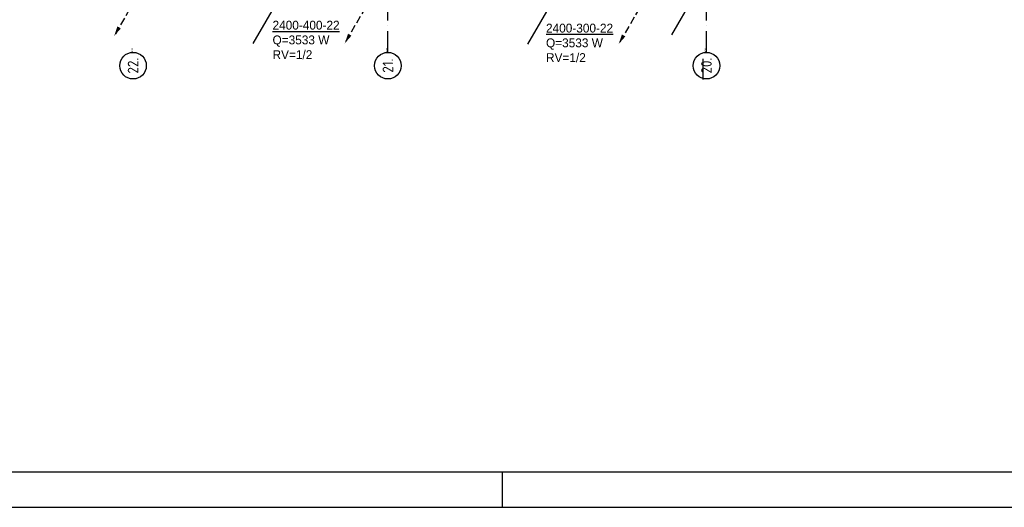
# Model space of a CAD drawing. Extents: x -1448 to 118900, y -195097 to 442500.
# Tile 58 of 103: x 63262 to 91081, y 358400 to 372172. Entities that reach past the tile are written whole.
import ezdxf
from ezdxf.enums import TextEntityAlignment as Align

# ---------------------------------------------------------------- set-up
doc = ezdxf.new("R2010")
doc.units = 0
doc.header["$LTSCALE"] = 100
doc.linetypes.add('DASHDOT', pattern=[9, 6, -1.5, 0, -1.5])
doc.layers.get('0').update_dxf_attribs({"linetype": 'CONTINUOUS'})
for name, color, linetype in [('00KAD025', 2, 'CONTINUOUS'), ('00KAD070', 5, 'CONTINUOUS'), ('AL$7----_STRAMIEN', 1, 'DASHDOT'), ('AL28----_KONSTRUKTIE', 3, 'CONTINUOUS'), ('ALN-----_BLOCKNAAM', 2, 'CONTINUOUS'), ('BL$2----', 7, 'CONTINUOUS'), ('WI561---', 1, 'CONTINUOUS'), ('WL561---_AANVOER', 4, 'CONTINUOUS'), ('WL561---_RETOUR', 4, 'CONTINUOUS')]:
    doc.layers.add(name, color=color, linetype=linetype)
doc.styles.add('BURO-025', font='BUROFONT.shx', dxfattribs={"height": 250})
doc.styles.get("Standard").update_dxf_attribs({"font": 'ISOCP'})

# ---------------------------------------------------------------- blocks, each defined once
blk = doc.blocks.new('A0-HOR')
at = {"layer": '00KAD025', "linetype": 'CONTINUOUS'}
for p, q in [((769, 0), (769, 10)), ((0, 0), (1189, 0))]:
    blk.add_line(p, q, dxfattribs=at)
at = {"layer": '00KAD070', "linetype": 'CONTINUOUS'}
blk.add_line((10, 10), (1179, 10), dxfattribs=at)
blk = doc.blocks.new('1011')
at = {"layer": 'AL$7----_STRAMIEN', "color": 7, "linetype": 'CONTINUOUS'}
blk.add_circle((-750, 0), 750, dxfattribs=at)
at = {"layer": 'ALN-----_BLOCKNAAM', "linetype": 'CONTINUOUS'}
blk.add_text('1011', height=100, dxfattribs=at).set_placement((0, 0))
blk = doc.blocks.new('LDV4107')
at = {"color": 0, "linetype": 'CONTINUOUS'}
blk.add_line((-0.25, -0.43), (-6.75, -11.69), dxfattribs=at)
blk.add_lwpolyline([(-0.25, -0.43, 0, 1, 0), (-1.5, -2.6, 1, 1, 0)], format="xyseb", dxfattribs=at)
blk.add_circle((0, 0), 0.5, dxfattribs=at)
blk = doc.blocks.new('LDV2108')
at = {"color": 0, "linetype": 'CONTINUOUS'}
for p, q in [((-0.25, -0.43), (-1.19, -2.06)), ((-1.56, -2.71), (-2.5, -4.33)), ((-4.19, -7.25), (-5.12, -8.88)), ((-2.87, -4.98), (-3.81, -6.6)), ((-5.5, -9.53), (-6.44, -11.15))]:
    blk.add_line(p, q, dxfattribs=at)
blk.add_lwpolyline([(-6.75, -11.69, 0, 1, 0), (-5.5, -9.53, 1, 1, 0)], format="xyseb", dxfattribs=at)
blk.add_circle((0, 0), 0.5, dxfattribs=at)
blk = doc.blocks.new('CVRINFO2')
at = {"color": 0, "linetype": 'CONTINUOUS', "style": 'BURO-025'}
for tag, p in [('CV_TEXT125', (0, 0)), ('CV_TEXT225', (0, -4.17)), ('CV_TEXT325', (0, -8.33)), ('CV_TEXT425', (0, -12.5))]:
    blk.add_attdef(tag, p, '', height=2.5, dxfattribs=at)

msp = doc.modelspace()

# ---------------------------------------------------------------- linework, layer by layer
at = {"layer": 'AL$7----_STRAMIEN', "color": 1}
for p, q in [((82665.4, 371249), (82665.4, 439905.7)), ((73665.4, 371249), (73665.4, 380077.3))]:
    msp.add_line(p, q, dxfattribs=at)
at = {"layer": 'AL28----_KONSTRUKTIE', "color": 8}
msp.add_line((82575.4, 370480.1), (82575.4, 371065.4), dxfattribs=at)

# ---------------------------------------------------------------- block references
at = {"layer": 'AL$7----_STRAMIEN'}
ref = msp.add_blockref('1011', (66465.4, 371249), dxfattribs=dict(at, xscale=0.5, yscale=0.5, zscale=0.5, rotation=90))
ref.add_attrib('STR-NAAM', '22.', dxfattribs={"color": 3, "linetype": 'CONTINUOUS', "height": 300, "rotation": 90}).set_placement((66465.4, 370874), align=Align.MIDDLE)
ref = msp.add_blockref('1011', (73665.4, 371249), dxfattribs=dict(at, xscale=0.5, yscale=0.5, zscale=0.5, rotation=90))
ref.add_attrib('STR-NAAM', '21.', dxfattribs={"color": 3, "linetype": 'CONTINUOUS', "height": 300, "rotation": 90}).set_placement((73665.4, 370874), align=Align.MIDDLE)
ref = msp.add_blockref('1011', (82665.4, 371249), dxfattribs=dict(at, xscale=0.5, yscale=0.5, zscale=0.5, rotation=90))
ref.add_attrib('STR-NAAM', '20.', dxfattribs={"color": 3, "linetype": 'CONTINUOUS', "height": 300, "rotation": 90}).set_placement((82665.4, 370874), align=Align.MIDDLE)
ref = msp.add_blockref('1011', (82665.4, 371249), dxfattribs=dict(at, xscale=0.5, yscale=0.5, zscale=0.5, rotation=90))
ref.add_attrib('STR-NAAM', '20.', dxfattribs={"color": 3, "linetype": 'CONTINUOUS', "height": 300, "rotation": 90}).set_placement((82665.4, 370874), align=Align.MIDDLE)
at = {"layer": 'BL$2----', "xscale": 100, "yscale": 100, "zscale": 100}
msp.add_blockref('A0-HOR', (0, 358400.2), dxfattribs=at)
at = {"layer": 'WI561---'}
ref = msp.add_blockref('CVRINFO2', (70406, 371892.8), dxfattribs=dict(at, xscale=100, yscale=100, zscale=100))
ref.add_attrib('CV_TEXT125', '%%u2400-400-22', (70406, 371892.8), dxfattribs={"layer": '0', "color": 2, "linetype": 'CONTINUOUS', "height": 250, "style": 'BURO-025'})
ref.add_attrib('CV_TEXT225', 'Q=3533 W', (70406, 371476.2), dxfattribs={"layer": '0', "color": 2, "linetype": 'CONTINUOUS', "height": 250, "style": 'BURO-025'})
ref.add_attrib('CV_TEXT325', 'RV=1/2', (70406, 371059.5), dxfattribs={"layer": '0', "color": 2, "linetype": 'CONTINUOUS', "height": 250, "style": 'BURO-025'})
ref = msp.add_blockref('CVRINFO2', (78132.6, 371809.8), dxfattribs=dict(at, xscale=100, yscale=100, zscale=100))
ref.add_attrib('CV_TEXT125', '%%u2400-300-22', (78132.6, 371809.8), dxfattribs={"layer": '0', "color": 2, "linetype": 'CONTINUOUS', "height": 250, "style": 'BURO-025'})
ref.add_attrib('CV_TEXT225', 'Q=3533 W', (78132.6, 371393.1), dxfattribs={"layer": '0', "color": 2, "linetype": 'CONTINUOUS', "height": 250, "style": 'BURO-025'})
ref.add_attrib('CV_TEXT325', 'RV=1/2', (78132.6, 370976.5), dxfattribs={"layer": '0', "color": 2, "linetype": 'CONTINUOUS', "height": 250, "style": 'BURO-025'})
at = {"layer": 'WL561---_AANVOER', "color": 2, "xscale": 112.5, "yscale": 112.5, "zscale": 112.5}
for p in [(82440.8, 373063.6), (70607.5, 372817), (78370.1, 372796.7)]:
    msp.add_blockref('LDV4107', p, dxfattribs=at)
at = {"layer": 'WL561---_RETOUR', "color": 2, "xscale": 112.5, "yscale": 112.5, "zscale": 112.5}
for p in [(66690.4, 373026.7), (73206.1, 372820.6), (80945, 372800.3)]:
    msp.add_blockref('LDV2108', p, dxfattribs=at)

doc.saveas('drawing.dxf')
